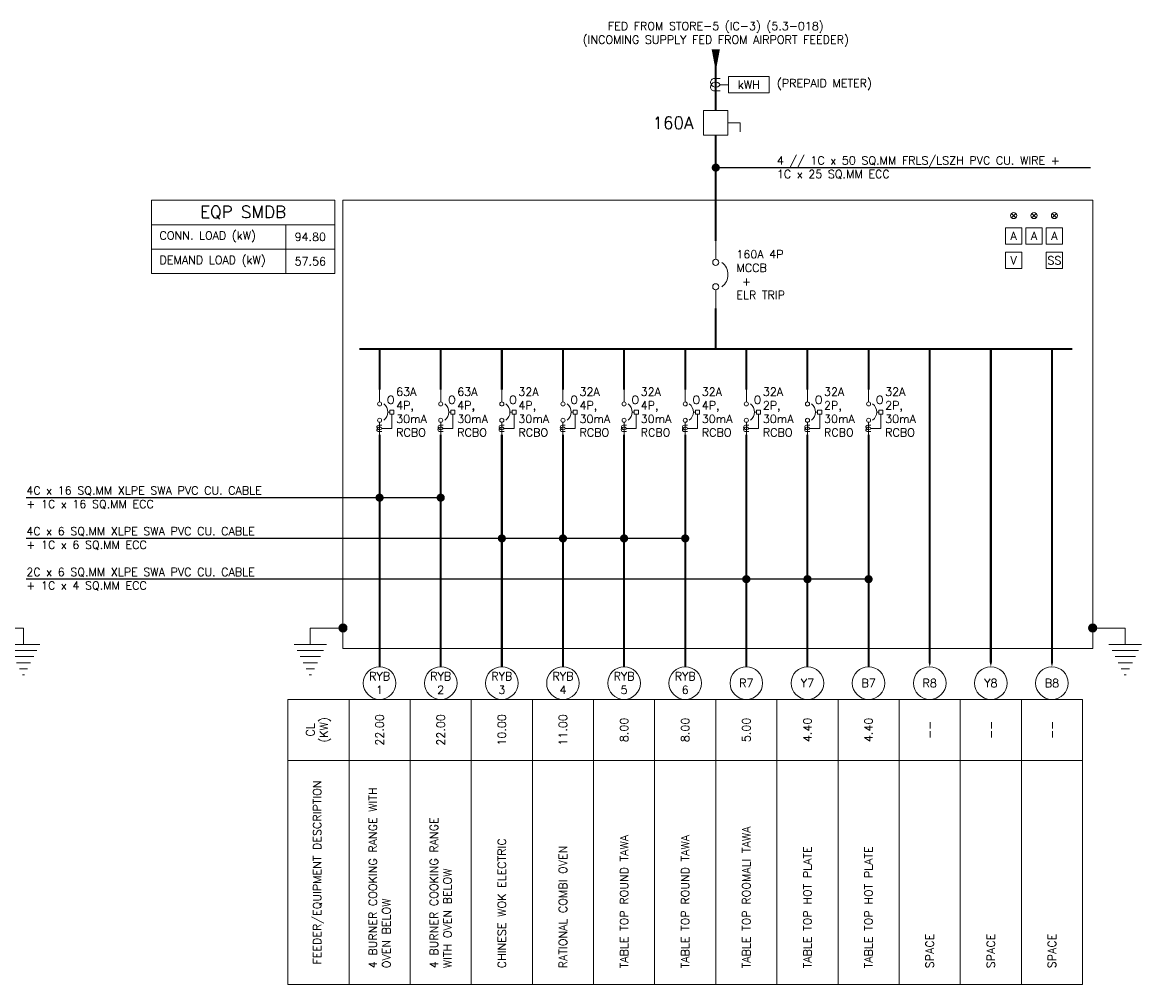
# Model space of a CAD drawing. Header units: millimetres. Extents: x -116035 to 11825, y -16901 to 13107.
# Tile 3 of 9: x -99264 to -85531, y 1300 to 13107. Entities that reach past the tile are written whole.
import ezdxf
from ezdxf.enums import TextEntityAlignment as Align

# ---------------------------------------------------------------- set-up
doc = ezdxf.new("R2010")
doc.units = ezdxf.units.MM
doc.linetypes.add('HIDDENX2', pattern=[19.05, 12.7, -6.35])
doc.linetypes.add('PHANTOM', pattern=[63.5, 31.75, -6.35, 6.35, -6.35, 6.35, -6.35])
for name, color, linetype, lineweight, true_color in [('M-MEP-ELPR-CABLE', 7, 'PHANTOM', 20, 0xb914eb), ('M-MEP-ELPR-EQUIP', 6, 'Continuous', 20, 0xff00ff), ('M-MEP-ELSL-BREAKER', 7, 'Continuous', 20, 0xa41be4), ('M-MEP-ELSL-DEVICES', 7, 'Continuous', 20, 0xa41be4)]:
    doc.layers.add(name, color=color, linetype=linetype, lineweight=lineweight, true_color=true_color)
doc.layers.add('M-MEP-GEN', color=7, linetype='Continuous', lineweight=20)
doc.styles.add('100 ROMANS', font='romans.shx')
doc.styles.get("Standard").update_dxf_attribs({"font": 'romans.shx'})
doc.dimstyles.new('100-ROMANS', dxfattribs={"dimtxt": 100, "dimasz": 0.18, "dimexe": 0.18, "dimexo": 0.0625, "dimgap": 0.09, "dimtad": 0, "dimtih": 1, "dimtoh": 1, "dimdec": 4, "dimzin": 0, "dimdsep": 46, "dimtxsty": '100 ROMANS', "dimcen": 0.09, "dimadec": 0, "dimazin": 0, "dimtfac": 1, "dimtdec": 4, "dimtofl": 0, "dimtmove": 0, "dimatfit": 3, "dimfxl": 1, "dimtolj": 1, "dimtzin": 0, "dimarcsym": 0})

# ---------------------------------------------------------------- blocks, each defined once
blk = doc.blocks.new('EARTH')
h = blk.add_hatch(color=0)
h.dxf.hatch_style = 1
h.paths.add_polyline_path([(25, 0, 1), (-25, 0, 1)])
at = {"color": 0}
for p, q in [((-300, -100), (-100, -100)), ((-281.25, -137.5), (-118.75, -137.5)), ((-262.5, -175), (-137.5, -175)), ((-243.75, -212.5), (-156.25, -212.5)), ((-225, -250), (-175, -250)), ((-206.25, -287.5), (-193.75, -287.5))]:
    blk.add_line(p, q, dxfattribs=at)
blk.add_lwpolyline([(-200, -100), (-200, 0), (0, 0)], dxfattribs=at)
blk.add_circle((0, 0), 25, dxfattribs=at)
blk = doc.blocks.new('MCCB')
at = {"color": 0}
for points in [[(150, 0), (0, 0)], [(400, 0), (550, 0)]]:
    blk.add_lwpolyline(points, dxfattribs=at)
for centre in [(175, 0), (375, 0)]:
    blk.add_circle(centre, 25, dxfattribs=at)
blk.add_arc((275, -25), 125, 36.8699, 143.1301, dxfattribs=at)
blk = doc.blocks.new('TPN ISO')
at = {"color": 0}
blk.add_lwpolyline([(-100, 200), (100, 200), (100, 0), (-100, 0)], close=True, dxfattribs=at)
blk.add_lwpolyline([(100, 100), (200, 100), (200, 25)], dxfattribs=at)
blk.add_solid([(-100, 0), (100, 200), (100, 0), (-100, 0)], dxfattribs=at)
blk.add_attdef('XXXA', text='', height=100, dxfattribs=at).set_placement((-350, 100), align=Align.MIDDLE_CENTER)
blk = doc.blocks.new('RCBO')
at = {"color": 0}
for p, q in [((300, 150), (475, 150)), ((475, 29), (475, 150)), ((275, 125), (275, 100))]:
    blk.add_line(p, q, dxfattribs=at)
blk.add_lwpolyline([(250, 175), (300, 175), (300, 125), (250, 125)], close=True, dxfattribs=at)
for points in [[(150, 0), (0, 0)], [(400, 0), (550, 0)]]:
    blk.add_lwpolyline(points, dxfattribs=at)
blk.add_lwpolyline([(436, 29), (436, -10, 0.44435), (462, -33, 0.708721), (475, 29, 0.735983), (490, -34, 0.414214), (514, -10), (514, 29)], format="xyb", dxfattribs=at)
for centre in [(175, 0), (375, 0)]:
    blk.add_circle(centre, 25, dxfattribs=at)
blk.add_arc((275, -25), 125, 36.8699, 143.1301, dxfattribs=at)
blk.add_attdef('O', text='', height=100, rotation=90, dxfattribs=at).set_placement((125, 137), align=Align.MIDDLE_CENTER)
blk = doc.blocks.new('VOLTMETER')
at = {"color": 0}
blk.add_lwpolyline([(-100, 200), (100, 200), (100, 0), (-100, 0)], close=True, dxfattribs=at)
blk.add_attdef('V', text='', height=100, dxfattribs=at).set_placement((0, 100), align=Align.MIDDLE_CENTER)
blk = doc.blocks.new('VSS')
at = {"color": 0}
blk.add_lwpolyline([(-100, 200), (100, 200), (100, 0), (-100, 0)], close=True, dxfattribs=at)
blk.add_attdef('SS', text='', height=100, dxfattribs=at).set_placement((0, 100), align=Align.MIDDLE_CENTER)
blk = doc.blocks.new('AMMETER')
at = {"color": 0}
blk.add_lwpolyline([(-100, 200), (100, 200), (100, 0), (-100, 0)], close=True, dxfattribs=at)
blk.add_attdef('A', text='', height=100, dxfattribs=at).set_placement((0, 100), align=Align.MIDDLE_CENTER)
blk = doc.blocks.new('IND. LAMPS')
at = {"color": 1, "true_color": 0xff0000}
for p, q in [((-277, 27), (-223, -27)), ((-277, -27), (-223, 27))]:
    blk.add_line(p, q, dxfattribs=at)
at = {"color": 56, "true_color": 0x7f7f00}
for p, q in [((-27, 27), (27, -27)), ((-27, -27), (27, 27))]:
    blk.add_line(p, q, dxfattribs=at)
at = {"color": 5, "true_color": 0x0000ff}
for p, q in [((223, 27), (277, -27)), ((223, -27), (277, 27))]:
    blk.add_line(p, q, dxfattribs=at)
at = {"color": 1, "true_color": 0xff0000}
blk.add_circle((-250, 0), 37.5, dxfattribs=at)
at = {"color": 56, "true_color": 0x7f7f00}
blk.add_circle((0, 0), 37.5, dxfattribs=at)
at = {"color": 5, "true_color": 0x0000ff}
blk.add_circle((250, 0), 37.5, dxfattribs=at)
blk = doc.blocks.new('KWH-CT')
at = {"color": 0}
blk.add_line((55, 0), (156, 0), dxfattribs=at)
blk.add_lwpolyline([(55, 75), (-19, 75, 0.44435), (-64, 25, 0.708721), (55, 0, 0.735983), (-65, -29, 0.414214), (-19, -75), (55, -75)], format="xyb", dxfattribs=at)
blk.add_lwpolyline([(156, 100), (656, 100), (656, -100), (156, -100)], close=True, dxfattribs=at)
blk.add_attdef('KWH', text='', height=100, dxfattribs=at).set_placement((406, 0), align=Align.MIDDLE_CENTER)

msp = doc.modelspace()

# ---------------------------------------------------------------- linework, layer by layer
at = {"layer": 'M-MEP-ELPR-CABLE', "color": 1, "ltscale": 0.1, "true_color": 0xff0000}
msp.add_lwpolyline([(-90756, 12025, 25, 25, 0), (-90756, 12575, 25, 100, 0), (-90756, 12775, 0, 0, 0)], format="xyseb", dxfattribs=at)
at = {"layer": 'M-MEP-ELPR-CABLE', "color": 1, "ltscale": 0.1, "true_color": 0xff0000, "const_width": 25}
for points in [[(-90756, 10425), (-90756, 11725)], [(-94881, 5200), (-94881, 8050)], [(-94131, 5200), (-94131, 8050)], [(-93381, 5200), (-93381, 8050)], [(-92631, 5200), (-92631, 8050)], [(-91881, 5200), (-91881, 8050)], [(-91131, 5200), (-91131, 8050)], [(-90381, 5200), (-90381, 8050)], [(-89631, 5200), (-89631, 8050)], [(-88881, 5200), (-88881, 8050)]]:
    msp.add_lwpolyline(points, dxfattribs=at)
at = {"layer": 'M-MEP-ELPR-EQUIP', "linetype": 'HIDDENX2', "ltscale": 0.15}
msp.add_lwpolyline([(-95331, 5425), (-95331, 10925), (-86131, 10925), (-86131, 5425)], close=True, dxfattribs=at)
at = {"layer": 'M-MEP-GEN'}
for points in [[(-97681, 10925), (-95431, 10925), (-95431, 10625), (-97681, 10625)], [(-97681, 10625), (-96031, 10625), (-96031, 10325), (-97681, 10325)], [(-95431, 10625), (-95431, 10325), (-96031, 10325), (-96031, 10625)], [(-97681, 10325), (-96031, 10325), (-96031, 10025), (-97681, 10025)], [(-95431, 10325), (-95431, 10025), (-96031, 10025), (-96031, 10325)], [(-96006, 4800), (-95256, 4800), (-95256, 4050), (-96006, 4050)], [(-95256, 4800), (-94506, 4800), (-94506, 4050), (-95256, 4050)], [(-94506, 4800), (-93756, 4800), (-93756, 4050), (-94506, 4050)], [(-93756, 4800), (-93006, 4800), (-93006, 4050), (-93756, 4050)], [(-93006, 4800), (-92256, 4800), (-92256, 4050), (-93006, 4050)], [(-92256, 4800), (-91506, 4800), (-91506, 4050), (-92256, 4050)], [(-91506, 4800), (-90756, 4800), (-90756, 4050), (-91506, 4050)], [(-90756, 4800), (-90006, 4800), (-90006, 4050), (-90756, 4050)], [(-90006, 4800), (-89256, 4800), (-89256, 4050), (-90006, 4050)], [(-89256, 4800), (-88506, 4800), (-88506, 4050), (-89256, 4050)], [(-88506, 4800), (-87756, 4800), (-87756, 4050), (-88506, 4050)], [(-87756, 4800), (-87006, 4800), (-87006, 4050), (-87756, 4050)], [(-87006, 4800), (-86256, 4800), (-86256, 4050), (-87006, 4050)], [(-96006, 4050), (-95256, 4050), (-95256, 1300), (-96006, 1300)], [(-95256, 4050), (-94506, 4050), (-94506, 1300), (-95256, 1300)], [(-94506, 4050), (-93756, 4050), (-93756, 1300), (-94506, 1300)], [(-93756, 4050), (-93006, 4050), (-93006, 1300), (-93756, 1300)], [(-93006, 4050), (-92256, 4050), (-92256, 1300), (-93006, 1300)], [(-92256, 4050), (-91506, 4050), (-91506, 1300), (-92256, 1300)], [(-91506, 4050), (-90756, 4050), (-90756, 1300), (-91506, 1300)], [(-90756, 4050), (-90006, 4050), (-90006, 1300), (-90756, 1300)], [(-90006, 4050), (-89256, 4050), (-89256, 1300), (-90006, 1300)], [(-89256, 4050), (-88506, 4050), (-88506, 1300), (-89256, 1300)], [(-88506, 4050), (-87756, 4050), (-87756, 1300), (-88506, 1300)], [(-87756, 4050), (-87006, 4050), (-87006, 1300), (-87756, 1300)], [(-87006, 4050), (-86256, 4050), (-86256, 1300), (-87006, 1300)]]:
    msp.add_lwpolyline(points, close=True, dxfattribs=at)
at = {"layer": 'M-MEP-GEN', "const_width": 25}
for points in [[(-90756, 9100), (-90756, 9600)], [(-95131, 9100), (-86381, 9100)], [(-94881, 8600), (-94881, 9100)], [(-94131, 8600), (-94131, 9100)], [(-93381, 8600), (-93381, 9100)], [(-92631, 8600), (-92631, 9100)], [(-91881, 8600), (-91881, 9100)], [(-91131, 8600), (-91131, 9100)], [(-90381, 8600), (-90381, 9100)], [(-89631, 8600), (-89631, 9100)], [(-88881, 8600), (-88881, 9100)]]:
    msp.add_lwpolyline(points, dxfattribs=at)
at = {"layer": 'M-MEP-GEN'}
for points in [[(-88131, 5200, 0, 100, 0), (-88131, 5400, 25, 25, 0), (-88131, 9100, 0, 0, 0)], [(-87381, 5200, 0, 100, 0), (-87381, 5400, 25, 25, 0), (-87381, 9100, 0, 0, 0)], [(-86631, 5200, 0, 100, 0), (-86631, 5400, 25, 25, 0), (-86631, 9100, 0, 0, 0)]]:
    msp.add_lwpolyline(points, format="xyseb", dxfattribs=at)
for centre in [(-94881, 5000), (-94131, 5000), (-93381, 5000), (-92631, 5000), (-91881, 5000), (-91131, 5000), (-90381, 5000), (-89631, 5000), (-88881, 5000), (-88131, 5000), (-87381, 5000), (-86631, 5000)]:
    msp.add_circle(centre, 200, dxfattribs=at)

# ---------------------------------------------------------------- block references
at = {"layer": 'M-MEP-ELPR-EQUIP', "xscale": 1.5, "yscale": 1.5, "zscale": 1.5}
msp.add_blockref('TPN ISO', (-90756, 11725), dxfattribs=at).add_auto_attribs({'XXXA': '160A'})
at = {"layer": 'M-MEP-ELPR-EQUIP'}
msp.add_blockref('IND. LAMPS', (-86851, 10737), dxfattribs=at)
at = {"layer": 'M-MEP-ELSL-BREAKER', "xscale": 1.5, "yscale": 1.5, "zscale": 1.5, "rotation": 270}
msp.add_blockref('MCCB', (-90756, 10425), dxfattribs=at)
at = {"layer": 'M-MEP-ELSL-BREAKER', "rotation": 270}
for p in [(-94881, 8600), (-94131, 8600), (-93381, 8600), (-92631, 8600), (-91881, 8600), (-91131, 8600), (-90381, 8600), (-89631, 8600), (-88881, 8600)]:
    msp.add_blockref('RCBO', p, dxfattribs=at).add_auto_attribs({'O': 'O'})
at = {"layer": 'M-MEP-ELSL-DEVICES'}
for name, p, values in [('KWH-CT', (-90756, 12343), {'KWH': 'kWH'}), ('AMMETER', (-87101, 10387), {'A': 'A'}), ('AMMETER', (-86851, 10387), {'A': 'A'}), ('AMMETER', (-86601, 10387), {'A': 'A'}), ('VOLTMETER', (-87101, 10087), {'V': 'V'}), ('VSS', (-86601, 10087), {'SS': 'SS'})]:
    msp.add_blockref(name, p, dxfattribs=at).add_auto_attribs(values)
at = {"layer": 'M-MEP-ELSL-DEVICES', "yscale": 2, "zscale": 2}
for p, xscale in [((-99650, 5675), -2), ((-95331, 5675), 2), ((-86131, 5675), -2)]:
    msp.add_blockref('EARTH', p, dxfattribs=dict(at, xscale=xscale))

# ---------------------------------------------------------------- texts
at = {"layer": 'M-MEP-GEN'}
for s, width, gutter_width, heights, insert, char_height, attachment_point in [('\\pxqc;FED FROM STORE-5 (IC-3) (5.3-018) \\P(INCOMING SUPPLY FED FROM AIRPORT FEEDER)', 5731.64, 1, [550], (-90756, 12962), 100, 5), ('(PREPAID METER)', 1560.89, 1, [621], (-90006, 12344), 100, 4), ('4 // 1C x 50 SQ.MM FRLS/LSZH PVC CU. WIRE + 1C x 25 SQ.MM ECC', 3857.49, 1, [621], (-90006, 11325), 100, 4), ('EQP SMDB', 4370.22, 3325, [0], (-96556, 10775), 150, 5), ('CONN. LOAD (kW)', 4370.22, 3325, [0], (-97581, 10475), 100, 4), ('94.80', 262.9, 3325, [0], (-95731, 10475), 100, 5), ('160A 4P \\PMCCB  \\P +\\PELR TRIP', 1001.66, 1, [868], (-90503, 10012), 100, 4), ('DEMAND LOAD (kW)', 4370.22, 3325, [0], (-97581, 10175), 100, 4), ('57.56', 262.9, 3325, [0], (-95731, 10175), 100, 5), ('63A \\P4P, \\P30mA\\PRCBO', 838.18, 0, [1268], (-94678, 8325), 100, 4), ('63A \\P4P, \\P30mA\\PRCBO', 838.18, 0, [1268], (-93928, 8325), 100, 4), ('32A \\P4P, \\P30mA\\PRCBO', 838.18, 0, [1268], (-93178, 8325), 100, 4), ('32A \\P4P, \\P30mA\\PRCBO', 838.18, 0, [1268], (-92428, 8325), 100, 4), ('32A \\P4P, \\P30mA\\PRCBO', 838.18, 0, [1268], (-91678, 8325), 100, 4), ('32A \\P4P, \\P30mA\\PRCBO', 838.18, 0, [1268], (-90928, 8325), 100, 4), ('32A \\P2P, \\P30mA\\PRCBO', 838.18, 0, [1268], (-90178, 8325), 100, 4), ('32A \\P2P, \\P30mA\\PRCBO', 838.18, 0, [1268], (-89428, 8325), 100, 4), ('32A \\P2P, \\P30mA\\PRCBO', 838.18, 0, [1268], (-88678, 8325), 100, 4), ('4C x 16 SQ.MM XLPE SWA PVC CU. CABLE\\P+ 1C x 16 SQ.MM ECC', 3664.79, 1, [621], (-99216, 7275), 100, 4), ('4C x 6 SQ.MM XLPE SWA PVC CU. CABLE\\P+ 1C x 6 SQ.MM ECC', 3664.79, 1, [621], (-99216, 6775), 100, 4), ('2C x 6 SQ.MM XLPE SWA PVC CU. CABLE\\P+ 1C x 4 SQ.MM ECC', 3664.79, 1, [621], (-99216, 6275), 100, 4), ('RYB\\P1', 153.38, 1, [0], (-94881, 5000), 100, 5), ('RYB\\P2', 153.38, 1, [0], (-94131, 5000), 100, 5), ('RYB\\P3', 153.38, 1, [0], (-93381, 5000), 100, 5), ('RYB\\P4', 153.38, 1, [0], (-92631, 5000), 100, 5), ('RYB\\P5', 153.38, 1, [0], (-91881, 5000), 100, 5), ('RYB\\P6', 153.38, 1, [0], (-91131, 5000), 100, 5), ('R7', 153.38, 1, [0], (-90381, 5000), 100, 5), ('Y7', 153.38, 1, [0], (-89631, 5000), 100, 5), ('B7', 153.38, 1, [0], (-88881, 5000), 100, 5), ('R8', 153.38, 1, [0], (-88131, 5000), 100, 5), ('Y8', 153.38, 1, [0], (-87381, 5000), 100, 5), ('B8', 153.38, 1, [0], (-86631, 5000), 100, 5)]:
    msp.add_mtext_dynamic_manual_height_columns(s, width=width, gutter_width=gutter_width, heights=heights, dxfattribs=dict(at, insert=insert, char_height=char_height, attachment_point=attachment_point))
at = {"layer": 'M-MEP-GEN', "char_height": 100, "rotation": 90}
for s, width, heights, insert, attachment_point in [('\\pxqc;CL (KW)', 461.24, [859], (-95631, 4425), 5), ('22.00', 100, [0], (-94881, 4425), 5), ('22.00', 347.96, [0], (-94131, 4425), 5), ('10.00', 370.9, [146], (-93381, 4425), 5), ('11.00', 347.96, [0], (-92631, 4425), 5), ('8.00', 347.96, [0], (-91881, 4425), 5), ('8.00', 347.96, [0], (-91131, 4425), 5), ('5.00', 347.96, [0], (-90381, 4425), 5), ('4.40', 347.96, [0], (-89631, 4425), 5), ('4.40', 347.96, [0], (-88881, 4425), 5), ('--', 347.96, [0], (-88131, 4425), 5), ('--', 347.96, [0], (-87381, 4425), 5), ('--', 347.96, [0], (-86631, 4425), 5), ('FEEDER/EQUIPMENT DESCRIPTION', 4677.94, [0], (-95631, 2675), 5), ('4 BURNER COOKING RANGE WITH OVEN BELOW', 2425.9, [0], (-94881, 1500), 4), ('4 BURNER COOKING RANGE WITH OVEN BELOW', 2193.13, [0], (-94131, 1500), 4), ('TABLE TOP ROOMALI TAWA', 2800, [0], (-90381, 1500), 4), ('CHINESE WOK ELECTRIC', 2800, [0], (-93381, 1500), 4), ('TABLE TOP ROUND TAWA', 2800, [0], (-91881, 1500), 4), ('TABLE TOP ROUND TAWA', 2800, [0], (-91131, 1500), 4), ('RATIONAL COMBI OVEN', 2800, [0], (-92631, 1500), 4), ('TABLE TOP HOT PLATE', 2800, [0], (-89631, 1500), 4), ('TABLE TOP HOT PLATE', 2800, [0], (-88881, 1500), 4), ('SPACE', 2800, [0], (-88131, 1500), 4), ('SPACE', 2800, [0], (-87381, 1500), 4), ('SPACE', 2800, [0], (-86631, 1500), 4)]:
    msp.add_mtext_dynamic_manual_height_columns(s, width=width, gutter_width=1, heights=heights, dxfattribs=dict(at, insert=insert, attachment_point=attachment_point))

# ---------------------------------------------------------------- leaders
at = {"layer": 'M-MEP-GEN'}
for points, override in [([(-90756, 11325), (-86156, 11325)], {"dimasz": 100, "dimgap": 0.09, "dimtad": 0, "dimldrblk": 'DOT'}), ([(-94881, 7275), (-99216, 7275)], {"dimasz": 100, "dimldrblk": 'DOT'}), ([(-94131, 7275), (-98466, 7275)], {"dimasz": 100, "dimldrblk": 'DOT'}), ([(-93381, 6775), (-99216, 6775)], {"dimasz": 100, "dimldrblk": 'DOT'}), ([(-92631, 6775), (-99216, 6775)], {"dimasz": 100, "dimldrblk": 'DOT'}), ([(-91881, 6775), (-99216, 6775)], {"dimasz": 100, "dimldrblk": 'DOT'}), ([(-91131, 6775), (-99216, 6775)], {"dimasz": 100, "dimldrblk": 'DOT'}), ([(-89631, 6275), (-99216, 6275)], {"dimasz": 100, "dimldrblk": 'DOT'}), ([(-90381, 6275), (-99216, 6275)], {"dimasz": 100, "dimldrblk": 'DOT'}), ([(-88881, 6275), (-98466, 6275)], {"dimasz": 100, "dimldrblk": 'DOT'})]:
    msp.add_leader(points, dimstyle='100-ROMANS', override=override, dxfattribs=at)

doc.saveas('drawing.dxf')
